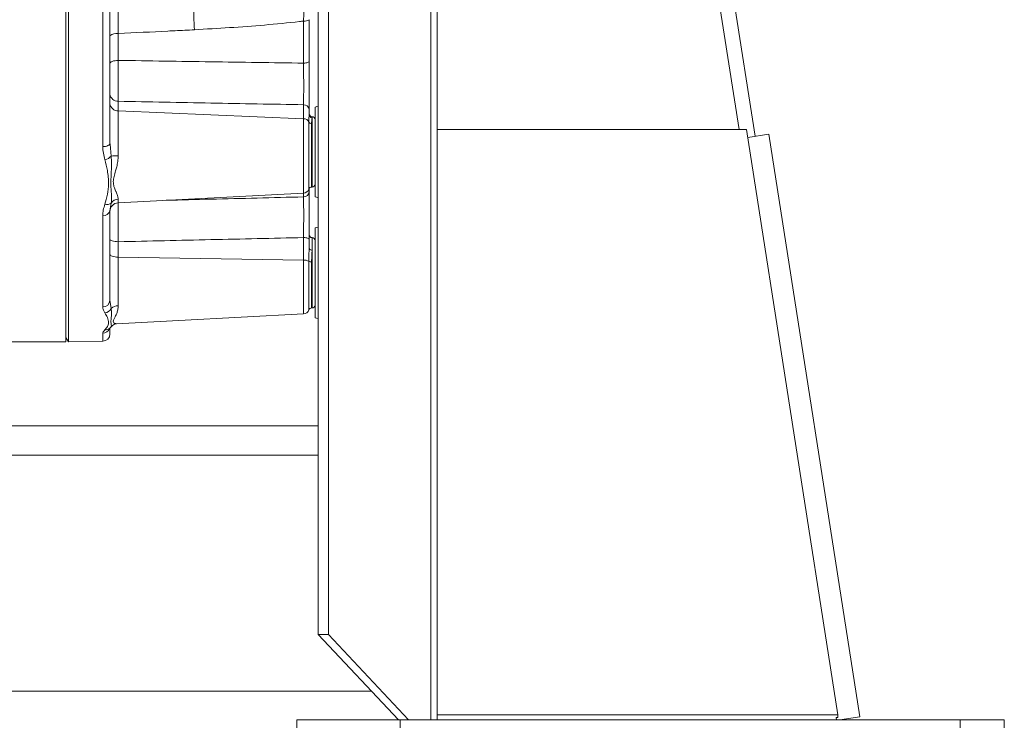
# Model space of a CAD drawing. Header units: millimetres. Extents: x 118 to 1752, y 31 to 3444.
# Tile 7 of 11: x 1012 to 1348, y 2091 to 2330. Entities that reach past the tile are written whole.
import ezdxf

# ---------------------------------------------------------------- set-up
doc = ezdxf.new("R2010")
doc.units = ezdxf.units.MM

msp = doc.modelspace()

# ---------------------------------------------------------------- linework, layer by layer
at = {"color": 7, "linetype": 'Continuous', "lineweight": 15}
for p, q in [((1154, 2090.87), (1154, 2543.35)), ((1257.17, 2292.34), (1217.78, 2542.29)), ((1151.88, 2530.5), (1151.88, 2090.87)), ((1113.46, 2120.05), (1113.46, 2501.32)), ((1116.9, 2120.05), (1116.9, 2501.32)), ((1262.63, 2290.01), (1230.69, 2492.65)), ((1028.21, 2470.29), (1028.21, 2219.88)), ((1027.35, 2219.87), (1027.35, 2351.37)), ((1039.89, 2286.46), (1039.89, 2337.05)), ((1042.35, 2337.32), (1042.35, 2287.7)), ((1108.45, 2314.97), (1108.45, 2329.32)), ((1110.35, 2329.77), (1110.35, 2315.72)), ((1045.19, 2325.04), (1045.19, 2315.89)), ((1045.19, 2301.94), (1045.19, 2298.69)), ((1108.45, 2296.01), (1108.45, 2300.76)), ((1110.35, 2299.14), (1110.35, 2297.28)), ((1112.35, 2269.33), (1112.35, 2299.98)), ((1045.19, 2298.69), (1045.19, 2283.37)), ((1108.45, 2296.01), (1045.19, 2298.69)), ((1108.45, 2270.62), (1108.45, 2296.01)), ((1111.35, 2296.66), (1111.35, 2296.31)), ((1111.35, 2272.66), (1111.35, 2296.31)), ((1110.24, 2271.98), (1110.24, 2294.91)), ((1111.19, 2294.36), (1111.19, 2272.66)), ((1259.63, 2292.34), (1154, 2292.34)), ((1290.82, 2092.66), (1259.63, 2292.34)), ((1260.06, 2289.61), (1267.24, 2290.73)), ((1298.31, 2091.94), (1267.24, 2290.73)), ((1042.35, 2287.7), (1042.38, 2287.32)), ((1042.38, 2287.32), (1042.76, 2283.26)), ((1110.35, 2272.2), (1110.35, 2271.02)), ((1111.19, 2272.66), (1111.35, 2272.66)), ((1045.19, 2267.3), (1108.45, 2270.62)), ((1045.19, 2268.6), (1045.19, 2267.3)), ((1108.45, 2269.33), (1108.45, 2270.62)), ((1042.76, 2267.23), (1042.35, 2264.58)), ((1039.89, 2231.79), (1039.89, 2262.9)), ((1042.35, 2264.58), (1042.35, 2234.06)), ((1112.35, 2228.1), (1112.35, 2258.75)), ((1108.45, 2247.76), (1108.45, 2255.45)), ((1111.35, 2255.42), (1111.35, 2251.17)), ((1045.19, 2254.03), (1045.19, 2248.79)), ((1110.35, 2254.83), (1110.35, 2251.81)), ((1042.35, 2248.59), (1042.35, 2248.59)), ((1045.19, 2248.79), (1045.19, 2232.22)), ((1108.45, 2247.76), (1045.19, 2248.79)), ((1111.35, 2231.42), (1111.35, 2251.17)), ((1108.45, 2229.39), (1108.45, 2247.76)), ((1110.24, 2230.75), (1110.24, 2247.34)), ((1111.19, 2247.13), (1111.19, 2231.42)), ((1042.35, 2234.06), (1042.76, 2231.26)), ((1044.59, 2226.04), (1108.45, 2229.39)), ((1111.19, 2231.42), (1111.35, 2231.42)), ((1042.76, 2225.13), (1042.85, 2225.19)), ((1042.88, 2225.18), (1042.88, 2225.15)), ((1039.89, 2220.09), (1039.89, 2222.78)), ((1042.35, 2224.42), (1042.35, 2222.59)), ((999.35, 2219.87), (1027.35, 2219.87)), ((1027.35, 2221.37), (1028.21, 2219.88)), ((1028.21, 2219.88), (1039.89, 2220.09)), ((952.8, 2191.25), (1113.46, 2191.25)), ((942.74, 2181.19), (1113.46, 2181.19)), ((1116.9, 2120.05), (1113.46, 2120.05)), ((1113.46, 2120.05), (1140.87, 2090.87)), ((1116.9, 2120.05), (1144.31, 2090.87)), ((862.26, 2100.71), (1131.63, 2100.71)), ((1106.18, 2080.81), (1106.18, 2090.87)), ((1141.39, 2090.87), (1106.18, 2090.87)), ((1141.39, 2080.81), (1141.39, 2090.87)), ((1143.17, 2090.87), (1141.39, 2090.87)), ((1144.31, 2090.87), (1143.17, 2090.87)), ((1144.31, 2090.87), (1151.88, 2090.87)), ((1332.54, 2090.87), (1151.88, 2090.87)), ((1154, 2092.66), (1290.82, 2092.66)), ((1290.82, 2091.69), (1290.2, 2091.68)), ((1290.33, 2090.87), (1290.2, 2091.68)), ((1290.82, 2092.66), (1290.82, 2091.69)), ((1291.48, 2090.87), (1298.31, 2091.94)), ((1332.54, 2080.81), (1332.54, 2090.87)), ((1347.63, 2090.87), (1332.54, 2090.87)), ((1347.63, 2080.81), (1347.63, 2090.87))]:
    msp.add_line(p, q, dxfattribs=at)
at = {"color": 7, "linetype": 'Continuous', "lineweight": 15, "flags": 128}
for points in [[(1045.19, 2315.89), (1044.63, 2315.86), (1044.09, 2315.79), (1043.6, 2315.69), (1043.17, 2315.56), (1042.82, 2315.4), (1042.56, 2315.22), (1042.4, 2315.02), (1042.35, 2314.82)], [(1110.35, 2315.72), (1110.31, 2315.58), (1110.21, 2315.44), (1110.03, 2315.32), (1109.8, 2315.2), (1109.51, 2315.11), (1109.19, 2315.04), (1108.83, 2314.99), (1108.45, 2314.97)], [(1113.46, 2300.28), (1113.37, 2300.25), (1112.35, 2299.98)], [(1042.35, 2287.7), (1042.3, 2287.46), (1042.16, 2287.23), (1041.94, 2287.02), (1041.63, 2286.83), (1041.26, 2286.68), (1040.84, 2286.56), (1040.37, 2286.49), (1039.89, 2286.46)], [(1112.35, 2269.33), (1113.37, 2269.07), (1113.46, 2269.03)], [(1113.46, 2259.05), (1113.37, 2259.02), (1112.35, 2258.75)], [(1110.35, 2254.83), (1110.31, 2254.95), (1110.21, 2255.06), (1110.03, 2255.16), (1109.8, 2255.26), (1109.51, 2255.33), (1109.19, 2255.39), (1108.83, 2255.43), (1108.45, 2255.45)], [(1045.19, 2254.03), (1044.63, 2254.06), (1044.09, 2254.12), (1043.6, 2254.2), (1043.17, 2254.32), (1042.82, 2254.46), (1042.56, 2254.61), (1042.4, 2254.78), (1042.35, 2254.96)], [(1110.35, 2251.81), (1110.37, 2251.69), (1110.42, 2251.56), (1110.52, 2251.45), (1110.64, 2251.36), (1110.79, 2251.28), (1110.97, 2251.22), (1111.15, 2251.18), (1111.35, 2251.17)], [(1045.19, 2248.79), (1044.63, 2248.81), (1044.09, 2248.87), (1043.6, 2248.96), (1043.17, 2249.07), (1042.82, 2249.21), (1042.56, 2249.37), (1042.4, 2249.54), (1042.35, 2249.71)], [(1112.35, 2228.1), (1113.37, 2227.83), (1113.46, 2227.8)]]:
    msp.add_lwpolyline(points, dxfattribs=at)
at = {"color": 7, "linetype": 'Continuous', "lineweight": 15}
for centre, radius, start, end in [((1121.77, 2330.94), 50.77, 175.1033, 185.2026), ((1108.88, 2331.7), 2.42, 259.8252, 307.2274), ((1044.56, 2321.79), 3.31, 79.0738, 131.9619), ((1045.06, 2304.66), 2.72, 186.2757, 272.8274), ((1045.06, 2301.41), 2.72, 186.2757, 272.8274), ((1108.54, 2298.95), 1.82, 6.2757, 92.8274), ((1108.47, 2294.02), 1.99, 26.602, 90.3809), ((1111.35, 2297.66), 1, 180, 270), ((1111.33, 2297.29), 0.986, 180.8543, 270.8295), ((1111.35, 2295.66), 1, 0, 90), ((1111.14, 2295.37), 1.01, 206.8621, 272.8841), ((1039.88, 2285.79), 3.84, 281.5622, 318.7087), ((1045.02, 2260.22), 23.15, 89.5637, 95.5889), ((1108.35, 2272.62), 2, 273, 341.3036), ((1111.19, 2271.66), 1, 90, 161.3036), ((1111.35, 2273.66), 1, 270, 0), ((1045.3, 2265.56), 3.04, 92.0554, 146.7096), ((1108.51, 2271.18), 1.85, 268.3876, 355.2679), ((1041.3, 2268.97), 2.27, 253.4533, 310.1023), ((1045.35, 2264.31), 3, 93, 180), ((1040.2, 2265.08), 2.2, 261.8629, 347.0202), ((1111.35, 2256.42), 1, 180, 270), ((1111.35, 2254.42), 1, 0, 90), ((1108.66, 2244.6), 3.17, 59.9513, 93.6922), ((1111.06, 2248.78), 1.65, 240.4006, 274.6034), ((1039.96, 2234.18), 2.39, 268.3912, 357.2662), ((1045.15, 2228.74), 3.47, 89.3689, 133.5399), ((1111.35, 2232.42), 1, 270, 0), ((1040.3, 2232.49), 2.75, 277.206, 333.4955), ((1108.35, 2231.39), 2, 273, 341.3036), ((1111.19, 2230.42), 1, 90, 161.3036), ((1039.86, 2225.28), 2.5, 270.6627, 339.5504), ((1039.85, 2222.59), 2.5, 271, 0), ((1040.78, 2226.19), 2.26, 266.7488, 311.1377)]:
    msp.add_arc(centre, radius, start, end, dxfattribs=at)
for points, knots in [([(1108.45, 2329.32), (1108.47, 2329.96), (1108.49, 2331.27), (1108.53, 2333.07), (1108.56, 2334.71), (1108.58, 2336.01), (1108.6, 2336.66), (1108.6, 2336.94)], [0, 0, 0, 0, 0.207622, 0.421171, 0.628809, 0.842518, 1, 1, 1, 1]), ([(1045.19, 2333.87), (1045.18, 2333.75), (1045.15, 2333.5), (1045.15, 2331.46), (1045.16, 2328.56), (1045.18, 2326.17), (1045.19, 2325.04)], [0, 0, 0, 0, 0.257186, 0.514431, 0.771441, 1, 1, 1, 1]), ([(1108.45, 2329.32), (1107.99, 2329.26), (1103.55, 2328.75), (1091.15, 2327.51), (1079.19, 2326.8), (1071.21, 2326.34)], [0, 0, 0, 0, 0.037675, 0.358287, 1, 1, 1, 1]), ([(1071.21, 2326.34), (1069, 2326.23), (1065.99, 2326.08), (1057.32, 2325.65), (1050.85, 2325.32), (1045.19, 2325.04)], [0, 0, 0, 0, 0.254153, 0.347261, 1, 1, 1, 1]), ([(1045.19, 2315.89), (1045.18, 2314.58), (1045.16, 2311.96), (1045.15, 2307.89), (1045.16, 2304.36), (1045.18, 2302.71), (1045.19, 2301.94)], [0, 0, 0, 0, 0.258376, 0.516811, 0.775011, 1, 1, 1, 1]), ([(1045.19, 2315.89), (1055.72, 2315.73), (1076.81, 2315.42), (1097.9, 2315.12), (1108.45, 2314.97)], [0, 0, 0, 0, 0.499289, 1, 1, 1, 1]), ([(1110.35, 2315.72), (1110.35, 2314.98), (1110.35, 2313.49), (1110.35, 2311.14), (1110.35, 2308.78), (1110.35, 2306.46), (1110.35, 2304.26), (1110.35, 2302.27), (1110.35, 2300.53), (1110.35, 2299.61), (1110.35, 2299.14)], [0, 0, 0, 0, 0.126969, 0.253936, 0.380912, 0.507886, 0.634741, 0.761596, 0.880797, 1, 1, 1, 1]), ([(1108.45, 2300.76), (1108.46, 2301.6), (1108.48, 2303.33), (1108.48, 2306.99), (1108.48, 2311.07), (1108.46, 2313.67), (1108.45, 2314.97)], [0, 0, 0, 0, 0.2385, 0.492165, 0.746068, 1, 1, 1, 1]), ([(1108.45, 2300.76), (1097.9, 2300.95), (1076.81, 2301.34), (1055.72, 2301.74), (1045.19, 2301.94)], [0, 0, 0, 0, 0.500712, 1, 1, 1, 1]), ([(1110.24, 2294.91), (1110.24, 2295.06), (1110.25, 2296.02), (1110.3, 2296.7), (1110.35, 2297.28)], [0, 0, 0, 0, 0.151757, 1, 1, 1, 1]), ([(1111.35, 2296.31), (1111.33, 2296.12), (1111.29, 2295.75), (1111.2, 2295.01), (1111.19, 2294.5), (1111.19, 2294.36)], [0, 0, 0, 0, 0.419388, 0.850454, 1, 1, 1, 1]), ([(1040.65, 2282.04), (1040.44, 2282.75), (1040.02, 2284.19), (1039.93, 2285.7), (1039.89, 2286.46)], [0, 0, 0, 0, 0.496027, 1, 1, 1, 1]), ([(1040.65, 2266.79), (1040.95, 2267.92), (1041.55, 2270.2), (1041.95, 2273.35), (1041.81, 2276.1), (1041.44, 2278.83), (1040.95, 2280.81), (1040.65, 2282.04)], [0, 0, 0, 0, 0.234928, 0.475374, 0.620959, 0.766722, 1, 1, 1, 1]), ([(1042.76, 2283.26), (1042.83, 2282.36), (1042.97, 2280.55), (1042.81, 2277.57), (1042.59, 2274.34), (1042.82, 2271.05), (1042.98, 2268.69), (1042.81, 2267.55), (1042.76, 2267.23)], [0, 0, 0, 0, 0.141448, 0.283341, 0.493736, 0.706298, 0.918556, 1, 1, 1, 1]), ([(1045.19, 2283.37), (1045.16, 2282.72), (1045.09, 2281.42), (1044.71, 2279.7), (1044.26, 2277.99), (1043.75, 2276.31), (1043.4, 2274.5), (1043.69, 2272.81), (1044.14, 2271.7), (1044.56, 2270.69), (1044.94, 2269.79), (1045.17, 2269.03), (1045.19, 2268.67), (1045.19, 2268.6)], [0, 0, 0, 0, 0.099715, 0.199667, 0.276805, 0.384105, 0.490718, 0.602907, 0.71606, 0.748675, 0.859481, 0.970033, 1, 1, 1, 1]), ([(1061.59, 2268.16), (1066.65, 2268.29), (1082.27, 2268.67), (1097.9, 2269.06), (1108.45, 2269.33)], [0, 0, 0, 0, 0.324131, 1, 1, 1, 1]), ([(1108.45, 2255.45), (1108.46, 2256.69), (1108.48, 2259.25), (1108.48, 2263.21), (1108.48, 2266.86), (1108.46, 2268.5), (1108.45, 2269.33)], [0, 0, 0, 0, 0.2385, 0.492165, 0.746068, 1, 1, 1, 1]), ([(1110.35, 2271.02), (1110.35, 2270.58), (1110.35, 2269.68), (1110.35, 2267.95), (1110.35, 2265.99), (1110.35, 2263.83), (1110.35, 2261.54), (1110.35, 2259.24), (1110.35, 2256.97), (1110.35, 2255.54), (1110.35, 2254.83)], [0, 0, 0, 0, 0.126969, 0.253936, 0.380912, 0.507886, 0.634741, 0.761596, 0.880797, 1, 1, 1, 1]), ([(1039.89, 2262.9), (1039.93, 2263.54), (1040.01, 2264.84), (1040.44, 2266.13), (1040.65, 2266.79)], [0, 0, 0, 0, 0.495098, 1, 1, 1, 1]), ([(1045.19, 2267.26), (1045.18, 2266.56), (1045.16, 2265.01), (1045.15, 2261.52), (1045.16, 2257.64), (1045.18, 2255.18), (1045.19, 2254.03)], [0, 0, 0, 0, 0.2217401, 0.4929418, 0.763897, 1, 1, 1, 1]), ([(1108.45, 2255.45), (1097.9, 2255.21), (1076.81, 2254.73), (1055.72, 2254.26), (1045.19, 2254.03)], [0, 0, 0, 0, 0.500712, 1, 1, 1, 1]), ([(1110.24, 2247.34), (1110.24, 2247.58), (1110.25, 2249.15), (1110.3, 2250.59), (1110.35, 2251.81)], [0, 0, 0, 0, 0.151757, 1, 1, 1, 1]), ([(1111.35, 2251.17), (1111.33, 2250.65), (1111.29, 2249.6), (1111.2, 2248.2), (1111.19, 2247.35), (1111.19, 2247.13)], [0, 0, 0, 0, 0.419388, 0.850454, 1, 1, 1, 1]), ([(1040.65, 2229.76), (1040.44, 2230.08), (1040.02, 2230.72), (1039.93, 2231.43), (1039.89, 2231.79)], [0, 0, 0, 0, 0.496027, 1, 1, 1, 1]), ([(1045.19, 2232.22), (1045.16, 2231.74), (1045.09, 2230.76), (1044.71, 2229.61), (1044.26, 2228.57), (1043.76, 2227.66), (1043.4, 2226.85), (1043.69, 2226.29), (1044.13, 2226.1), (1044.44, 2226.04), (1044.53, 2226.06), (1044.58, 2226.07)], [0, 0, 0, 0, 0.125556, 0.254438, 0.352736, 0.487564, 0.625282, 0.765617, 0.912436, 0.953998, 1, 1, 1, 1]), ([(1040.65, 2223.94), (1040.95, 2224.31), (1041.55, 2225.05), (1041.95, 2226.2), (1041.81, 2227.27), (1041.44, 2228.37), (1040.95, 2229.23), (1040.65, 2229.76)], [0, 0, 0, 0, 0.234928, 0.475374, 0.620959, 0.766722, 1, 1, 1, 1]), ([(1042.76, 2231.26), (1042.83, 2230.71), (1042.96, 2229.61), (1042.82, 2228.06), (1042.57, 2226.64), (1042.86, 2225.55), (1042.87, 2225.3), (1042.88, 2225.18)], [0, 0, 0, 0, 0.154659, 0.31254, 0.544655, 0.776943, 1, 1, 1, 1]), ([(1042.26, 2224.49), (1042.4, 2224.62), (1042.63, 2224.83), (1042.82, 2225.06), (1042.9, 2225.15)], [0, 0, 0, 0, 0.600501, 1, 1, 1, 1]), ([(1042.92, 2225.12), (1043.01, 2225.25), (1043.27, 2225.6), (1043.88, 2225.91), (1044.37, 2226.05), (1044.56, 2226.04), (1044.58, 2226.03)], [0, 0, 0, 0, 0.207697, 0.587391, 0.958046, 1, 1, 1, 1]), ([(1039.89, 2222.78), (1039.93, 2222.96), (1040.01, 2223.32), (1040.44, 2223.73), (1040.65, 2223.94)], [0, 0, 0, 0, 0.495098, 1, 1, 1, 1]), ([(1042.1, 2224.34), (1042.1, 2224.33), (1042.08, 2224.3), (1042.15, 2224.39), (1042.25, 2224.48), (1042.27, 2224.5)], [0, 0, 0, 0, 0.1017175, 0.7651729, 1, 1, 1, 1])]:
    msp.add_open_spline(points, degree=3, knots=knots, dxfattribs=at)

doc.saveas('drawing.dxf')
